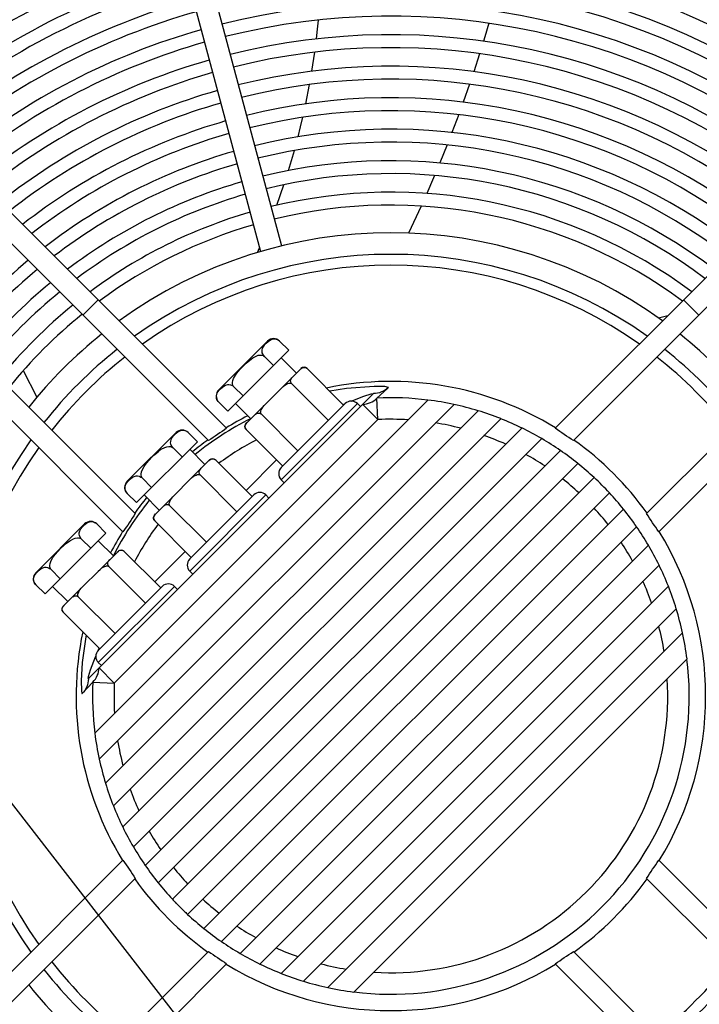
# Model space of a CAD drawing. Header units: centimetres. Extents: x -92429 to 178773, y 2337 to 428125.
# Tile 86 of 138: x 162360 to 162374, y 9409 to 9430. Entities that reach past the tile are written whole.
import ezdxf

# ---------------------------------------------------------------- set-up
doc = ezdxf.new("R2010")
doc.units = ezdxf.units.CM
doc.header["$LTSCALE"] = 50
doc.layers.add('WL_opisy', color=7, linetype='Continuous')
doc.layers.add('WL_urządzenia', color=1, linetype='Continuous')

msp = doc.modelspace()

# ---------------------------------------------------------------- linework, layer by layer
at = {"layer": 'WL_opisy'}
msp.add_line((162266.595, 9533.569, 2170), (162405.308, 9354.61, 2170), dxfattribs=at)
at = {"layer": 'WL_urządzenia', "color": 1, "linetype": 'Continuous'}
for p, q in [((162364.216, 9421.665, 2170), (162340.187, 9445.694, 2170)), ((162395.314, 9445.694, 2170), (162371.285, 9421.665, 2170)), ((162339.859, 9445.366, 2170), (162363.825, 9421.4, 2170)), ((162371.676, 9421.4, 2170), (162395.641, 9445.366, 2170)), ((162362.252, 9419.827, 2170), (162338.286, 9443.793, 2170)), ((162397.215, 9443.793, 2170), (162373.249, 9419.827, 2170)), ((162337.959, 9443.465, 2170), (162361.987, 9419.437, 2170)), ((162373.514, 9419.437, 2170), (162397.542, 9443.465, 2170)), ((162363.016, 9432.674, 2170), (162364.948, 9425.467, 2170)), ((162363.464, 9432.794, 2170), (162365.395, 9425.587, 2170)), ((162366.173, 9430.254, 2170), (162366.192, 9430.447, 2170)), ((162369.86, 9430.378, 2170), (162369.772, 9430.084, 2170)), ((162366.149, 9430.041, 2170), (162366.173, 9430.254, 2170)), ((162369.772, 9430.084, 2170), (162369.743, 9429.991, 2170)), ((162366.052, 9429.347, 2170), (162366.113, 9429.757, 2170)), ((162369.659, 9429.722, 2170), (162369.533, 9429.336, 2170)), ((162365.921, 9428.645, 2170), (162366.002, 9429.06, 2170)), ((162369.442, 9429.067, 2170), (162369.306, 9428.682, 2170)), ((162369.208, 9428.413, 2170), (162369.063, 9428.028, 2170)), ((162365.808, 9428.148, 2170), (162365.857, 9428.355, 2170)), ((162365.754, 9427.934, 2170), (162365.808, 9428.148, 2170)), ((162368.958, 9427.759, 2170), (162368.802, 9427.373, 2170)), ((162365.547, 9427.208, 2170), (162365.674, 9427.638, 2170)), ((162365.295, 9426.461, 2170), (162365.45, 9426.905, 2170)), ((162368.666, 9427.049, 2170), (162368.522, 9426.716, 2170)), ((162368.689, 9427.103, 2170), (162368.666, 9427.049, 2170)), ((162368.402, 9426.445, 2170), (162368.131, 9425.862, 2170)), ((162364.883, 9425.447, 2170), (162364.926, 9425.546, 2170)), ((162361.454, 9424.427, 2170), (162361.126, 9424.099, 2170)), ((162374.375, 9424.099, 2170), (162374.047, 9424.427, 2170)), ((162373.507, 9424.038, 2170), (162373.71, 9424.09, 2170)), ((162365.096, 9423.538, 2170), (162364.047, 9422.489, 2170)), ((162365.07, 9423.498, 2170), (162365.102, 9423.527, 2170)), ((162365.102, 9423.527, 2170), (162365.138, 9423.554, 2170)), ((162365.138, 9423.554, 2170), (162365.178, 9423.576, 2170)), ((162365.178, 9423.576, 2170), (162365.224, 9423.588, 2170)), ((162365.224, 9423.588, 2170), (162365.251, 9423.589, 2170)), ((162365.251, 9423.589, 2170), (162365.282, 9423.583, 2170)), ((162365.282, 9423.583, 2170), (162365.303, 9423.576, 2170)), ((162365.303, 9423.576, 2170), (162365.325, 9423.564, 2170)), ((162365.325, 9423.564, 2170), (162365.342, 9423.552, 2170)), ((162365.342, 9423.552, 2170), (162365.358, 9423.538, 2170)), ((162365.555, 9423.341, 2170), (162365.358, 9423.538, 2170)), ((162365.555, 9423.341, 2170), (162364.244, 9422.03, 2170)), ((162364.98, 9423.344, 2170), (162364.992, 9423.39, 2170)), ((162364.98, 9423.317, 2170), (162364.98, 9423.344, 2170)), ((162364.985, 9423.286, 2170), (162364.98, 9423.317, 2170)), ((162364.992, 9423.39, 2170), (162365.014, 9423.431, 2170)), ((162365.014, 9423.431, 2170), (162365.041, 9423.466, 2170)), ((162365.041, 9423.466, 2170), (162365.07, 9423.498, 2170)), ((162364.641, 9423.066, 2170), (162364.708, 9423.125, 2170)), ((162364.708, 9423.125, 2170), (162364.779, 9423.177, 2170)), ((162364.779, 9423.177, 2170), (162364.854, 9423.218, 2170)), ((162364.854, 9423.218, 2170), (162364.896, 9423.233, 2170)), ((162364.896, 9423.233, 2170), (162364.939, 9423.24, 2170)), ((162364.939, 9423.24, 2170), (162364.967, 9423.239, 2170)), ((162364.967, 9423.239, 2170), (162364.994, 9423.233, 2170)), ((162364.993, 9423.265, 2170), (162364.985, 9423.286, 2170)), ((162365.004, 9423.243, 2170), (162364.993, 9423.265, 2170)), ((162364.994, 9423.233, 2170), (162365.013, 9423.224, 2170)), ((162365.016, 9423.226, 2170), (162365.004, 9423.243, 2170)), ((162365.013, 9423.224, 2170), (162365.03, 9423.21, 2170)), ((162365.03, 9423.21, 2170), (162365.016, 9423.226, 2170)), ((162365.227, 9423.014, 2170), (162365.03, 9423.21, 2170)), ((162365.391, 9423.178, 2170), (162365.718, 9422.85, 2170)), ((162359.843, 9422.906, 2170), (162360.136, 9422.334, 2170)), ((162364.408, 9422.806, 2170), (162364.46, 9422.877, 2170)), ((162364.46, 9422.877, 2170), (162364.519, 9422.944, 2170)), ((162364.519, 9422.944, 2170), (162364.579, 9423.006, 2170)), ((162364.579, 9423.006, 2170), (162364.641, 9423.066, 2170)), ((162365.817, 9422.948, 2170), (162364.637, 9421.768, 2170)), ((162365.799, 9422.93, 2170), (162365.821, 9422.95, 2170)), ((162365.821, 9422.95, 2170), (162365.841, 9422.963, 2170)), ((162365.841, 9422.963, 2170), (162365.864, 9422.972, 2170)), ((162365.864, 9422.972, 2170), (162365.878, 9422.974, 2170)), ((162365.878, 9422.974, 2170), (162365.893, 9422.974, 2170)), ((162365.893, 9422.974, 2170), (162365.904, 9422.972, 2170)), ((162365.904, 9422.972, 2170), (162365.916, 9422.969, 2170)), ((162365.916, 9422.969, 2170), (162365.925, 9422.965, 2170)), ((162365.925, 9422.965, 2170), (162365.934, 9422.96, 2170)), ((162365.934, 9422.96, 2170), (162365.941, 9422.954, 2170)), ((162365.941, 9422.954, 2170), (162365.948, 9422.948, 2170)), ((162366.734, 9422.162, 2170), (162365.948, 9422.948, 2170)), ((162364.345, 9422.646, 2170), (162364.352, 9422.689, 2170)), ((162364.352, 9422.689, 2170), (162364.367, 9422.731, 2170)), ((162364.367, 9422.731, 2170), (162364.408, 9422.806, 2170)), ((162365.594, 9422.69, 2170), (162365.597, 9422.704, 2170)), ((162365.594, 9422.675, 2170), (162365.594, 9422.69, 2170)), ((162365.596, 9422.664, 2170), (162365.594, 9422.675, 2170)), ((162365.599, 9422.652, 2170), (162365.596, 9422.664, 2170)), ((162365.597, 9422.704, 2170), (162365.605, 9422.727, 2170)), ((162365.605, 9422.727, 2170), (162365.618, 9422.747, 2170)), ((162365.618, 9422.747, 2170), (162365.638, 9422.77, 2170)), ((162364.009, 9422.407, 2170), (162364.031, 9422.447, 2170)), ((162364.031, 9422.447, 2170), (162364.058, 9422.483, 2170)), ((162364.058, 9422.483, 2170), (162364.087, 9422.515, 2170)), ((162364.087, 9422.515, 2170), (162364.119, 9422.544, 2170)), ((162364.119, 9422.544, 2170), (162364.154, 9422.571, 2170)), ((162364.154, 9422.571, 2170), (162364.195, 9422.593, 2170)), ((162364.195, 9422.593, 2170), (162364.24, 9422.605, 2170)), ((162364.24, 9422.605, 2170), (162364.268, 9422.605, 2170)), ((162364.268, 9422.605, 2170), (162364.299, 9422.6, 2170)), ((162364.299, 9422.6, 2170), (162364.32, 9422.592, 2170)), ((162364.32, 9422.592, 2170), (162364.342, 9422.581, 2170)), ((162364.342, 9422.581, 2170), (162364.359, 9422.569, 2170)), ((162364.346, 9422.618, 2170), (162364.345, 9422.646, 2170)), ((162364.352, 9422.591, 2170), (162364.346, 9422.618, 2170)), ((162364.361, 9422.572, 2170), (162364.352, 9422.591, 2170)), ((162364.359, 9422.569, 2170), (162364.375, 9422.555, 2170)), ((162364.375, 9422.555, 2170), (162364.361, 9422.572, 2170)), ((162364.571, 9422.358, 2170), (162364.375, 9422.555, 2170)), ((162365.387, 9422.519, 2170), (162365.432, 9422.56, 2170)), ((162365.432, 9422.56, 2170), (162365.468, 9422.589, 2170)), ((162365.468, 9422.589, 2170), (162365.506, 9422.614, 2170)), ((162365.506, 9422.614, 2170), (162365.528, 9422.624, 2170)), ((162365.528, 9422.624, 2170), (162365.552, 9422.632, 2170)), ((162365.552, 9422.632, 2170), (162365.567, 9422.635, 2170)), ((162365.567, 9422.635, 2170), (162365.583, 9422.636, 2170)), ((162365.583, 9422.636, 2170), (162365.594, 9422.634, 2170)), ((162365.594, 9422.634, 2170), (162365.605, 9422.631, 2170)), ((162365.603, 9422.643, 2170), (162365.599, 9422.652, 2170)), ((162365.609, 9422.634, 2170), (162365.603, 9422.643, 2170)), ((162365.605, 9422.631, 2170), (162365.613, 9422.626, 2170)), ((162365.614, 9422.627, 2170), (162365.609, 9422.634, 2170)), ((162365.613, 9422.626, 2170), (162365.62, 9422.62, 2170)), ((162365.62, 9422.62, 2170), (162365.614, 9422.627, 2170)), ((162366.407, 9421.834, 2170), (162365.62, 9422.62, 2170)), ((162366.798, 9422.518, 2170), (162366.437, 9422.459, 2170)), ((162367.392, 9422.564, 2170), (162366.798, 9422.518, 2170)), ((162367.623, 9422.559, 2170), (162367.392, 9422.564, 2170)), ((162367.45, 9422.312, 2170), (162367.675, 9422.522, 2170)), ((162367.699, 9422.544, 2170), (162367.623, 9422.559, 2170)), ((162367.675, 9422.522, 2170), (162367.699, 9422.544, 2170)), ((162367.375, 9422.409, 2170), (162361.243, 9416.277, 2170)), ((162361.381, 9415.104, 2170), (162368.548, 9422.271, 2170)), ((162363.996, 9422.334, 2170), (162363.997, 9422.361, 2170)), ((162364.002, 9422.303, 2170), (162363.996, 9422.334, 2170)), ((162363.997, 9422.361, 2170), (162364.009, 9422.407, 2170)), ((162364.009, 9422.282, 2170), (162364.002, 9422.303, 2170)), ((162364.021, 9422.26, 2170), (162364.009, 9422.282, 2170)), ((162364.033, 9422.243, 2170), (162364.021, 9422.26, 2170)), ((162364.047, 9422.227, 2170), (162364.033, 9422.243, 2170)), ((162366.894, 9422.249, 2170), (162367.166, 9422.352, 2170)), ((162367.166, 9422.352, 2170), (162367.326, 9422.402, 2170)), ((162367.326, 9422.402, 2170), (162367.375, 9422.409, 2170)), ((162367.472, 9421.85, 2170), (162367.45, 9422.312, 2170)), ((162369.108, 9422.175, 2170), (162361.477, 9414.544, 2170)), ((162361.612, 9414.024, 2170), (162369.628, 9422.04, 2170)), ((162364.244, 9422.03, 2170), (162364.047, 9422.227, 2170)), ((162364.407, 9422.194, 2170), (162364.735, 9421.867, 2170)), ((162364.95, 9422.018, 2170), (162364.953, 9422.033, 2170)), ((162364.953, 9422.033, 2170), (162364.961, 9422.057, 2170)), ((162364.961, 9422.057, 2170), (162364.971, 9422.079, 2170)), ((162364.971, 9422.079, 2170), (162364.996, 9422.117, 2170)), ((162364.996, 9422.117, 2170), (162365.025, 9422.153, 2170)), ((162365.025, 9422.153, 2170), (162365.066, 9422.198, 2170)), ((162366.767, 9422.194, 2170), (162365.391, 9420.818, 2170)), ((162367.029, 9422.194, 2170), (162365.391, 9420.556, 2170)), ((162366.721, 9422.174, 2170), (162366.741, 9422.183, 2170)), ((162366.741, 9422.183, 2170), (162366.768, 9422.195, 2170)), ((162367.029, 9422.194, 2170), (162367.095, 9422.129, 2170)), ((162367.472, 9421.85, 2170), (162367.144, 9422.178, 2170)), ((162370.113, 9421.87, 2170), (162361.782, 9413.539, 2170)), ((162361.802, 9416.181, 2170), (162367.472, 9421.85, 2170)), ((162364.815, 9421.947, 2170), (162364.838, 9421.967, 2170)), ((162364.838, 9421.967, 2170), (162364.858, 9421.98, 2170)), ((162364.858, 9421.98, 2170), (162364.881, 9421.988, 2170)), ((162364.881, 9421.988, 2170), (162364.895, 9421.991, 2170)), ((162364.895, 9421.991, 2170), (162364.91, 9421.991, 2170)), ((162364.91, 9421.991, 2170), (162364.921, 9421.989, 2170)), ((162364.921, 9421.989, 2170), (162364.933, 9421.986, 2170)), ((162364.933, 9421.986, 2170), (162364.942, 9421.982, 2170)), ((162364.942, 9421.982, 2170), (162364.951, 9421.976, 2170)), ((162364.949, 9422.002, 2170), (162364.95, 9422.018, 2170)), ((162364.951, 9421.991, 2170), (162364.949, 9422.002, 2170)), ((162364.954, 9421.98, 2170), (162364.951, 9421.991, 2170)), ((162364.951, 9421.976, 2170), (162364.958, 9421.971, 2170)), ((162364.959, 9421.972, 2170), (162364.954, 9421.98, 2170)), ((162364.958, 9421.971, 2170), (162364.965, 9421.965, 2170)), ((162364.965, 9421.965, 2170), (162364.959, 9421.972, 2170)), ((162365.751, 9421.178, 2170), (162364.965, 9421.965, 2170)), ((162361.983, 9413.084, 2170), (162370.568, 9421.669, 2170)), ((162363.171, 9421.588, 2170), (162363.212, 9421.61, 2170)), ((162363.212, 9421.61, 2170), (162363.257, 9421.622, 2170)), ((162363.257, 9421.622, 2170), (162363.285, 9421.622, 2170)), ((162363.285, 9421.622, 2170), (162363.316, 9421.617, 2170)), ((162363.316, 9421.617, 2170), (162363.337, 9421.609, 2170)), ((162363.337, 9421.609, 2170), (162363.359, 9421.598, 2170)), ((162364.611, 9421.707, 2170), (162364.613, 9421.721, 2170)), ((162364.611, 9421.692, 2170), (162364.611, 9421.707, 2170)), ((162364.613, 9421.681, 2170), (162364.611, 9421.692, 2170)), ((162364.613, 9421.721, 2170), (162364.622, 9421.744, 2170)), ((162364.616, 9421.669, 2170), (162364.613, 9421.681, 2170)), ((162364.62, 9421.66, 2170), (162364.616, 9421.669, 2170)), ((162364.625, 9421.651, 2170), (162364.62, 9421.66, 2170)), ((162364.622, 9421.744, 2170), (162364.635, 9421.764, 2170)), ((162364.631, 9421.644, 2170), (162364.625, 9421.651, 2170)), ((162364.637, 9421.637, 2170), (162364.631, 9421.644, 2170)), ((162364.635, 9421.764, 2170), (162364.655, 9421.786, 2170)), ((162365.423, 9420.851, 2170), (162364.637, 9421.637, 2170)), ((162363.129, 9421.572, 2170), (162362.08, 9420.523, 2170)), ((162370.995, 9421.44, 2170), (162362.212, 9412.657, 2170)), ((162363.014, 9421.378, 2170), (162363.026, 9421.424, 2170)), ((162363.026, 9421.424, 2170), (162363.047, 9421.464, 2170)), ((162363.047, 9421.464, 2170), (162363.075, 9421.5, 2170)), ((162363.075, 9421.5, 2170), (162363.104, 9421.531, 2170)), ((162363.104, 9421.531, 2170), (162363.135, 9421.561, 2170)), ((162363.135, 9421.561, 2170), (162363.171, 9421.588, 2170)), ((162363.359, 9421.598, 2170), (162363.376, 9421.586, 2170)), ((162363.376, 9421.586, 2170), (162363.391, 9421.572, 2170)), ((162363.588, 9421.375, 2170), (162363.391, 9421.572, 2170)), ((162363.588, 9421.375, 2170), (162362.277, 9420.064, 2170)), ((162362.467, 9412.257, 2170), (162371.395, 9421.185, 2170)), ((162362.742, 9421.158, 2170), (162362.813, 9421.211, 2170)), ((162362.813, 9421.211, 2170), (162362.887, 9421.252, 2170)), ((162362.887, 9421.252, 2170), (162362.929, 9421.266, 2170)), ((162362.929, 9421.266, 2170), (162362.973, 9421.274, 2170)), ((162362.973, 9421.274, 2170), (162363.001, 9421.273, 2170)), ((162363.001, 9421.273, 2170), (162363.028, 9421.267, 2170)), ((162363.013, 9421.35, 2170), (162363.014, 9421.378, 2170)), ((162363.019, 9421.319, 2170), (162363.013, 9421.35, 2170)), ((162363.026, 9421.298, 2170), (162363.019, 9421.319, 2170)), ((162363.038, 9421.277, 2170), (162363.026, 9421.298, 2170)), ((162363.028, 9421.267, 2170), (162363.047, 9421.257, 2170)), ((162363.05, 9421.26, 2170), (162363.038, 9421.277, 2170)), ((162363.047, 9421.257, 2170), (162363.064, 9421.244, 2170)), ((162363.064, 9421.244, 2170), (162363.05, 9421.26, 2170)), ((162363.26, 9421.047, 2170), (162363.064, 9421.244, 2170)), ((162363.424, 9421.211, 2170), (162363.752, 9420.883, 2170)), ((162362.494, 9420.911, 2170), (162362.553, 9420.978, 2170)), ((162362.553, 9420.978, 2170), (162362.612, 9421.04, 2170)), ((162362.612, 9421.04, 2170), (162362.674, 9421.099, 2170)), ((162362.67, 9419.802, 2170), (162363.85, 9420.982, 2170)), ((162362.674, 9421.099, 2170), (162362.742, 9421.158, 2170)), ((162363.832, 9420.964, 2170), (162363.855, 9420.984, 2170)), ((162363.85, 9420.982, 2170), (162363.85, 9420.982, 2170)), ((162363.855, 9420.984, 2170), (162363.875, 9420.997, 2170)), ((162363.875, 9420.997, 2170), (162363.898, 9421.005, 2170)), ((162363.898, 9421.005, 2170), (162363.912, 9421.008, 2170)), ((162363.912, 9421.008, 2170), (162363.927, 9421.008, 2170)), ((162363.927, 9421.008, 2170), (162363.938, 9421.006, 2170)), ((162363.938, 9421.006, 2170), (162363.949, 9421.002, 2170)), ((162363.949, 9421.002, 2170), (162363.958, 9420.998, 2170)), ((162363.958, 9420.998, 2170), (162363.967, 9420.993, 2170)), ((162363.967, 9420.993, 2170), (162363.975, 9420.988, 2170)), ((162363.975, 9420.988, 2170), (162363.981, 9420.982, 2170)), ((162364.768, 9420.195, 2170), (162363.981, 9420.982, 2170)), ((162365.292, 9420.982, 2170), (162364.637, 9420.326, 2170)), ((162362.386, 9420.723, 2170), (162362.4, 9420.765, 2170)), ((162362.4, 9420.765, 2170), (162362.441, 9420.839, 2170)), ((162362.441, 9420.839, 2170), (162362.494, 9420.911, 2170)), ((162371.771, 9420.905, 2170), (162362.747, 9411.881, 2170)), ((162363.63, 9420.738, 2170), (162363.639, 9420.76, 2170)), ((162363.639, 9420.76, 2170), (162363.652, 9420.78, 2170)), ((162363.652, 9420.78, 2170), (162363.672, 9420.803, 2170)), ((162362.091, 9420.517, 2170), (162362.121, 9420.548, 2170)), ((162362.121, 9420.548, 2170), (162362.152, 9420.577, 2170)), ((162362.152, 9420.577, 2170), (162362.188, 9420.605, 2170)), ((162362.188, 9420.605, 2170), (162362.228, 9420.626, 2170)), ((162362.228, 9420.626, 2170), (162362.274, 9420.638, 2170)), ((162362.274, 9420.638, 2170), (162362.302, 9420.639, 2170)), ((162362.302, 9420.639, 2170), (162362.333, 9420.633, 2170)), ((162362.333, 9420.633, 2170), (162362.354, 9420.626, 2170)), ((162362.354, 9420.626, 2170), (162362.375, 9420.614, 2170)), ((162362.375, 9420.614, 2170), (162362.392, 9420.603, 2170)), ((162362.378, 9420.679, 2170), (162362.386, 9420.723, 2170)), ((162362.379, 9420.651, 2170), (162362.378, 9420.679, 2170)), ((162362.386, 9420.624, 2170), (162362.379, 9420.651, 2170)), ((162362.395, 9420.605, 2170), (162362.386, 9420.624, 2170)), ((162362.392, 9420.603, 2170), (162362.408, 9420.588, 2170)), ((162362.408, 9420.588, 2170), (162362.395, 9420.605, 2170)), ((162362.605, 9420.392, 2170), (162362.408, 9420.588, 2170)), ((162363.051, 9411.53, 2170), (162372.122, 9420.601, 2170)), ((162363.421, 9420.552, 2170), (162363.465, 9420.594, 2170)), ((162363.465, 9420.594, 2170), (162363.501, 9420.623, 2170)), ((162363.501, 9420.623, 2170), (162363.54, 9420.647, 2170)), ((162363.54, 9420.647, 2170), (162363.562, 9420.658, 2170)), ((162363.562, 9420.658, 2170), (162363.585, 9420.666, 2170)), ((162363.585, 9420.666, 2170), (162363.6, 9420.668, 2170)), ((162363.6, 9420.668, 2170), (162363.616, 9420.669, 2170)), ((162363.616, 9420.669, 2170), (162363.627, 9420.668, 2170)), ((162363.627, 9420.668, 2170), (162363.638, 9420.664, 2170)), ((162363.628, 9420.724, 2170), (162363.63, 9420.738, 2170)), ((162363.628, 9420.708, 2170), (162363.628, 9420.724, 2170)), ((162363.629, 9420.697, 2170), (162363.628, 9420.708, 2170)), ((162363.633, 9420.686, 2170), (162363.629, 9420.697, 2170)), ((162363.637, 9420.677, 2170), (162363.633, 9420.686, 2170)), ((162363.642, 9420.668, 2170), (162363.637, 9420.677, 2170)), ((162363.638, 9420.664, 2170), (162363.646, 9420.66, 2170)), ((162363.647, 9420.661, 2170), (162363.642, 9420.668, 2170)), ((162363.646, 9420.66, 2170), (162363.654, 9420.654, 2170)), ((162363.654, 9420.654, 2170), (162363.647, 9420.661, 2170)), ((162364.44, 9419.867, 2170), (162363.654, 9420.654, 2170)), ((162365.391, 9420.556, 2170), (162365.456, 9420.49, 2170)), ((162362.03, 9420.395, 2170), (162362.042, 9420.44, 2170)), ((162362.03, 9420.367, 2170), (162362.03, 9420.395, 2170)), ((162362.035, 9420.336, 2170), (162362.03, 9420.367, 2170)), ((162362.043, 9420.315, 2170), (162362.035, 9420.336, 2170)), ((162362.042, 9420.44, 2170), (162362.064, 9420.481, 2170)), ((162362.064, 9420.481, 2170), (162362.091, 9420.517, 2170)), ((162362.054, 9420.293, 2170), (162362.043, 9420.315, 2170)), ((162362.066, 9420.277, 2170), (162362.054, 9420.293, 2170)), ((162362.08, 9420.261, 2170), (162362.066, 9420.277, 2170)), ((162362.277, 9420.064, 2170), (162362.08, 9420.261, 2170)), ((162362.441, 9420.228, 2170), (162362.769, 9419.9, 2170)), ((162363.005, 9420.112, 2170), (162363.029, 9420.151, 2170)), ((162363.029, 9420.151, 2170), (162363.058, 9420.187, 2170)), ((162363.058, 9420.187, 2170), (162363.1, 9420.231, 2170)), ((162372.45, 9420.274, 2170), (162363.378, 9411.202, 2170)), ((162364.801, 9420.228, 2170), (162363.424, 9418.851, 2170)), ((162365.063, 9420.228, 2170), (162363.424, 9418.589, 2170)), ((162365.063, 9420.228, 2170), (162365.128, 9420.162, 2170)), ((162362.849, 9419.98, 2170), (162362.872, 9420, 2170)), ((162362.872, 9420, 2170), (162362.892, 9420.013, 2170)), ((162362.892, 9420.013, 2170), (162362.914, 9420.022, 2170)), ((162362.914, 9420.022, 2170), (162362.928, 9420.024, 2170)), ((162362.928, 9420.024, 2170), (162362.944, 9420.024, 2170)), ((162362.944, 9420.024, 2170), (162362.955, 9420.023, 2170)), ((162362.955, 9420.023, 2170), (162362.966, 9420.019, 2170)), ((162362.966, 9420.019, 2170), (162362.975, 9420.015, 2170)), ((162362.975, 9420.015, 2170), (162362.984, 9420.01, 2170)), ((162362.983, 9420.036, 2170), (162362.984, 9420.052, 2170)), ((162362.984, 9420.025, 2170), (162362.983, 9420.036, 2170)), ((162362.984, 9420.052, 2170), (162362.986, 9420.067, 2170)), ((162362.988, 9420.014, 2170), (162362.984, 9420.025, 2170)), ((162362.984, 9420.01, 2170), (162362.991, 9420.005, 2170)), ((162362.986, 9420.067, 2170), (162362.994, 9420.09, 2170)), ((162362.992, 9420.006, 2170), (162362.988, 9420.014, 2170)), ((162362.991, 9420.005, 2170), (162362.998, 9419.998, 2170)), ((162362.998, 9419.998, 2170), (162362.992, 9420.006, 2170)), ((162362.994, 9420.09, 2170), (162363.005, 9420.112, 2170)), ((162363.785, 9419.212, 2170), (162362.998, 9419.998, 2170)), ((162363.73, 9410.898, 2170), (162372.754, 9419.922, 2170)), ((162362.644, 9419.74, 2170), (162362.647, 9419.754, 2170)), ((162362.644, 9419.725, 2170), (162362.644, 9419.74, 2170)), ((162362.646, 9419.714, 2170), (162362.644, 9419.725, 2170)), ((162362.65, 9419.703, 2170), (162362.646, 9419.714, 2170)), ((162362.647, 9419.754, 2170), (162362.656, 9419.777, 2170)), ((162362.654, 9419.694, 2170), (162362.65, 9419.703, 2170)), ((162362.659, 9419.685, 2170), (162362.654, 9419.694, 2170)), ((162362.656, 9419.777, 2170), (162362.668, 9419.797, 2170)), ((162362.668, 9419.797, 2170), (162362.688, 9419.82, 2170)), ((162361.163, 9419.605, 2170), (162360.114, 9418.556, 2170)), ((162361.059, 9419.457, 2170), (162361.081, 9419.498, 2170)), ((162361.081, 9419.498, 2170), (162361.108, 9419.533, 2170)), ((162361.108, 9419.533, 2170), (162361.137, 9419.565, 2170)), ((162361.137, 9419.565, 2170), (162361.169, 9419.594, 2170)), ((162361.169, 9419.594, 2170), (162361.205, 9419.621, 2170)), ((162361.205, 9419.621, 2170), (162361.245, 9419.643, 2170)), ((162361.245, 9419.643, 2170), (162361.291, 9419.655, 2170)), ((162361.291, 9419.655, 2170), (162361.319, 9419.656, 2170)), ((162361.319, 9419.656, 2170), (162361.349, 9419.65, 2170)), ((162361.349, 9419.65, 2170), (162361.37, 9419.643, 2170)), ((162361.37, 9419.643, 2170), (162361.392, 9419.631, 2170)), ((162361.392, 9419.631, 2170), (162361.409, 9419.619, 2170)), ((162361.409, 9419.619, 2170), (162361.425, 9419.605, 2170)), ((162361.622, 9419.408, 2170), (162361.425, 9419.605, 2170)), ((162362.664, 9419.678, 2170), (162362.659, 9419.685, 2170)), ((162362.67, 9419.671, 2170), (162362.664, 9419.678, 2170)), ((162363.457, 9418.884, 2170), (162362.67, 9419.671, 2170)), ((162373.034, 9419.546, 2170), (162364.106, 9410.618, 2170)), ((162361.622, 9419.408, 2170), (162360.311, 9418.098, 2170)), ((162360.846, 9419.244, 2170), (162360.921, 9419.285, 2170)), ((162360.921, 9419.285, 2170), (162360.963, 9419.3, 2170)), ((162360.963, 9419.3, 2170), (162361.007, 9419.307, 2170)), ((162361.007, 9419.307, 2170), (162361.034, 9419.306, 2170)), ((162361.034, 9419.306, 2170), (162361.061, 9419.3, 2170)), ((162361.047, 9419.412, 2170), (162361.059, 9419.457, 2170)), ((162361.047, 9419.384, 2170), (162361.047, 9419.412, 2170)), ((162361.052, 9419.353, 2170), (162361.047, 9419.384, 2170)), ((162361.06, 9419.332, 2170), (162361.052, 9419.353, 2170)), ((162361.071, 9419.31, 2170), (162361.06, 9419.332, 2170)), ((162361.061, 9419.3, 2170), (162361.08, 9419.291, 2170)), ((162361.083, 9419.293, 2170), (162361.071, 9419.31, 2170)), ((162361.08, 9419.291, 2170), (162361.097, 9419.277, 2170)), ((162361.097, 9419.277, 2170), (162361.083, 9419.293, 2170)), ((162361.294, 9419.081, 2170), (162361.097, 9419.277, 2170)), ((162360.586, 9419.012, 2170), (162360.646, 9419.073, 2170)), ((162360.646, 9419.073, 2170), (162360.708, 9419.133, 2170)), ((162360.708, 9419.133, 2170), (162360.775, 9419.192, 2170)), ((162360.775, 9419.192, 2170), (162360.846, 9419.244, 2170)), ((162361.458, 9419.245, 2170), (162361.786, 9418.917, 2170)), ((162364.506, 9410.363, 2170), (162373.289, 9419.146, 2170)), ((162360.434, 9418.798, 2170), (162360.475, 9418.873, 2170)), ((162360.475, 9418.873, 2170), (162360.527, 9418.944, 2170)), ((162360.527, 9418.944, 2170), (162360.586, 9419.012, 2170)), ((162360.704, 9417.835, 2170), (162361.884, 9419.015, 2170)), ((162361.866, 9418.997, 2170), (162361.889, 9419.017, 2170)), ((162361.884, 9419.015, 2170), (162361.884, 9419.015, 2170)), ((162361.889, 9419.017, 2170), (162361.909, 9419.03, 2170)), ((162361.909, 9419.03, 2170), (162361.931, 9419.039, 2170)), ((162361.931, 9419.039, 2170), (162361.945, 9419.041, 2170)), ((162361.945, 9419.041, 2170), (162361.961, 9419.041, 2170)), ((162361.961, 9419.041, 2170), (162361.971, 9419.039, 2170)), ((162361.971, 9419.039, 2170), (162361.983, 9419.036, 2170)), ((162361.983, 9419.036, 2170), (162361.992, 9419.032, 2170)), ((162361.992, 9419.032, 2170), (162362.001, 9419.027, 2170)), ((162362.001, 9419.027, 2170), (162362.008, 9419.021, 2170)), ((162362.008, 9419.021, 2170), (162362.015, 9419.015, 2170)), ((162362.802, 9418.229, 2170), (162362.015, 9419.015, 2170)), ((162363.326, 9419.015, 2170), (162362.67, 9418.36, 2170)), ((162360.186, 9418.611, 2170), (162360.222, 9418.638, 2170)), ((162360.222, 9418.638, 2170), (162360.262, 9418.66, 2170)), ((162360.262, 9418.66, 2170), (162360.308, 9418.672, 2170)), ((162360.308, 9418.672, 2170), (162360.335, 9418.672, 2170)), ((162360.335, 9418.672, 2170), (162360.366, 9418.667, 2170)), ((162360.366, 9418.667, 2170), (162360.387, 9418.659, 2170)), ((162360.387, 9418.659, 2170), (162360.409, 9418.648, 2170)), ((162360.409, 9418.648, 2170), (162360.426, 9418.636, 2170)), ((162360.412, 9418.713, 2170), (162360.419, 9418.756, 2170)), ((162360.413, 9418.685, 2170), (162360.412, 9418.713, 2170)), ((162360.419, 9418.658, 2170), (162360.413, 9418.685, 2170)), ((162360.419, 9418.756, 2170), (162360.434, 9418.798, 2170)), ((162360.428, 9418.639, 2170), (162360.419, 9418.658, 2170)), ((162360.426, 9418.636, 2170), (162360.442, 9418.622, 2170)), ((162360.442, 9418.622, 2170), (162360.428, 9418.639, 2170)), ((162361.499, 9418.627, 2170), (162361.535, 9418.657, 2170)), ((162361.535, 9418.657, 2170), (162361.573, 9418.681, 2170)), ((162361.573, 9418.681, 2170), (162361.595, 9418.691, 2170)), ((162361.595, 9418.691, 2170), (162361.619, 9418.699, 2170)), ((162361.619, 9418.699, 2170), (162361.634, 9418.702, 2170)), ((162361.634, 9418.702, 2170), (162361.65, 9418.703, 2170)), ((162361.65, 9418.703, 2170), (162361.661, 9418.701, 2170)), ((162361.661, 9418.757, 2170), (162361.664, 9418.771, 2170)), ((162361.661, 9418.742, 2170), (162361.661, 9418.757, 2170)), ((162361.663, 9418.731, 2170), (162361.661, 9418.742, 2170)), ((162361.661, 9418.701, 2170), (162361.672, 9418.698, 2170)), ((162361.666, 9418.719, 2170), (162361.663, 9418.731, 2170)), ((162361.664, 9418.771, 2170), (162361.672, 9418.794, 2170)), ((162361.67, 9418.711, 2170), (162361.666, 9418.719, 2170)), ((162361.676, 9418.702, 2170), (162361.67, 9418.711, 2170)), ((162361.672, 9418.794, 2170), (162361.685, 9418.814, 2170)), ((162361.672, 9418.698, 2170), (162361.68, 9418.693, 2170)), ((162361.681, 9418.694, 2170), (162361.676, 9418.702, 2170)), ((162361.68, 9418.693, 2170), (162361.687, 9418.687, 2170)), ((162361.687, 9418.687, 2170), (162361.681, 9418.694, 2170)), ((162361.685, 9418.814, 2170), (162361.705, 9418.837, 2170)), ((162362.474, 9417.901, 2170), (162361.687, 9418.687, 2170)), ((162373.518, 9418.719, 2170), (162364.933, 9410.134, 2170)), ((162360.063, 9418.401, 2170), (162360.064, 9418.428, 2170)), ((162360.064, 9418.428, 2170), (162360.076, 9418.474, 2170)), ((162360.076, 9418.474, 2170), (162360.098, 9418.514, 2170)), ((162360.098, 9418.514, 2170), (162360.125, 9418.55, 2170)), ((162360.125, 9418.55, 2170), (162360.154, 9418.582, 2170)), ((162360.154, 9418.582, 2170), (162360.186, 9418.611, 2170)), ((162360.638, 9418.425, 2170), (162360.442, 9418.622, 2170)), ((162361.454, 9418.586, 2170), (162361.499, 9418.627, 2170)), ((162363.424, 9418.589, 2170), (162363.49, 9418.524, 2170)), ((162360.069, 9418.37, 2170), (162360.063, 9418.401, 2170)), ((162360.077, 9418.349, 2170), (162360.069, 9418.37, 2170)), ((162360.088, 9418.327, 2170), (162360.077, 9418.349, 2170)), ((162360.1, 9418.31, 2170), (162360.088, 9418.327, 2170)), ((162360.114, 9418.294, 2170), (162360.1, 9418.31, 2170)), ((162360.311, 9418.098, 2170), (162360.114, 9418.294, 2170)), ((162360.475, 9418.261, 2170), (162360.802, 9417.934, 2170)), ((162361.063, 9418.184, 2170), (162361.092, 9418.221, 2170)), ((162361.092, 9418.221, 2170), (162361.133, 9418.265, 2170)), ((162363.096, 9418.261, 2170), (162361.458, 9416.623, 2170)), ((162362.834, 9418.261, 2170), (162361.458, 9416.885, 2170)), ((162363.096, 9418.261, 2170), (162363.162, 9418.196, 2170)), ((162365.388, 9409.934, 2170), (162373.719, 9418.264, 2170)), ((162360.883, 9418.014, 2170), (162360.905, 9418.034, 2170)), ((162360.905, 9418.034, 2170), (162360.925, 9418.047, 2170)), ((162360.925, 9418.047, 2170), (162360.948, 9418.056, 2170)), ((162360.948, 9418.056, 2170), (162360.962, 9418.058, 2170)), ((162360.962, 9418.058, 2170), (162360.977, 9418.058, 2170)), ((162360.977, 9418.058, 2170), (162360.988, 9418.056, 2170)), ((162360.988, 9418.056, 2170), (162361, 9418.053, 2170)), ((162361, 9418.053, 2170), (162361.009, 9418.049, 2170)), ((162361.009, 9418.049, 2170), (162361.018, 9418.044, 2170)), ((162361.017, 9418.085, 2170), (162361.02, 9418.101, 2170)), ((162361.017, 9418.069, 2170), (162361.017, 9418.085, 2170)), ((162361.018, 9418.058, 2170), (162361.017, 9418.069, 2170)), ((162361.021, 9418.047, 2170), (162361.018, 9418.058, 2170)), ((162361.018, 9418.044, 2170), (162361.025, 9418.038, 2170)), ((162361.02, 9418.101, 2170), (162361.028, 9418.124, 2170)), ((162361.026, 9418.039, 2170), (162361.021, 9418.047, 2170)), ((162361.025, 9418.038, 2170), (162361.032, 9418.032, 2170)), ((162361.032, 9418.032, 2170), (162361.026, 9418.039, 2170)), ((162361.028, 9418.124, 2170), (162361.038, 9418.146, 2170)), ((162361.818, 9417.245, 2170), (162361.032, 9418.032, 2170)), ((162361.038, 9418.146, 2170), (162361.063, 9418.184, 2170)), ((162360.678, 9417.774, 2170), (162360.68, 9417.788, 2170)), ((162360.68, 9417.788, 2170), (162360.689, 9417.811, 2170)), ((162360.689, 9417.811, 2170), (162360.702, 9417.831, 2170)), ((162360.702, 9417.831, 2170), (162360.722, 9417.853, 2170)), ((162360.678, 9417.759, 2170), (162360.678, 9417.774, 2170)), ((162360.68, 9417.748, 2170), (162360.678, 9417.759, 2170)), ((162360.683, 9417.736, 2170), (162360.68, 9417.748, 2170)), ((162360.687, 9417.727, 2170), (162360.683, 9417.736, 2170)), ((162360.692, 9417.718, 2170), (162360.687, 9417.727, 2170)), ((162360.698, 9417.711, 2170), (162360.692, 9417.718, 2170)), ((162360.704, 9417.704, 2170), (162360.698, 9417.711, 2170)), ((162361.491, 9416.918, 2170), (162360.704, 9417.704, 2170)), ((162373.889, 9417.779, 2170), (162365.873, 9409.764, 2170)), ((162361.186, 9417.177, 2170), (162361.109, 9416.625, 2170)), ((162361.194, 9417.215, 2170), (162361.186, 9417.177, 2170)), ((162366.393, 9409.628, 2170), (162374.024, 9417.259, 2170)), ((162361.293, 9416.466, 2170), (162361.398, 9416.746, 2170)), ((162361.398, 9416.746, 2170), (162361.404, 9416.759, 2170)), ((162361.457, 9416.884, 2170), (162361.478, 9416.93, 2170)), ((162361.109, 9416.625, 2170), (162361.088, 9416.231, 2170)), ((162361.458, 9416.623, 2170), (162361.523, 9416.557, 2170)), ((162374.12, 9416.699, 2170), (162366.953, 9409.533, 2170)), ((162361.24, 9416.28, 2170), (162361.248, 9416.322, 2170)), ((162361.248, 9416.322, 2170), (162361.293, 9416.466, 2170)), ((162361.474, 9416.508, 2170), (162361.802, 9416.181, 2170)), ((162361.088, 9416.231, 2170), (162361.093, 9416.022, 2170)), ((162361.108, 9415.953, 2170), (162361.34, 9416.202, 2170)), ((162361.243, 9416.277, 2170), (162361.24, 9416.28, 2170)), ((162361.34, 9416.202, 2170), (162361.802, 9416.181, 2170)), ((162361.093, 9416.022, 2170), (162361.102, 9415.959, 2170)), ((162361.102, 9415.959, 2170), (162361.108, 9415.953, 2170)), ((162361.987, 9412.367, 2170), (162337.959, 9388.338, 2170)), ((162397.542, 9388.338, 2170), (162373.514, 9412.367, 2170)), ((162338.286, 9388.011, 2170), (162362.252, 9411.977, 2170)), ((162373.249, 9411.977, 2170), (162397.215, 9388.011, 2170)), ((162363.296, 9411.28, 2170), (162363.129, 9411.447, 2170)), ((162363.825, 9410.403, 2170), (162339.859, 9386.437, 2170)), ((162395.641, 9386.437, 2170), (162371.676, 9410.403, 2170)), ((162340.187, 9386.11, 2170), (162364.216, 9410.138, 2170)), ((162371.285, 9410.138, 2170), (162395.314, 9386.11, 2170))]:
    msp.add_line(p, q, dxfattribs=at)
for points in [[(162367.699, 9422.544, -0.197558), (162367.375, 9422.409)], [(162367.144, 9422.178, 0.187455), (162367.45, 9422.312)], [(162364.216, 9421.665, -0.016414), (162363.825, 9421.4)], [(162371.676, 9421.4, -0.016414), (162371.285, 9421.665)], [(162362.252, 9419.827, -0.016414), (162361.987, 9419.437)], [(162373.514, 9419.437, -0.016414), (162373.249, 9419.827)], [(162361.34, 9416.202, 0.187455), (162361.474, 9416.508)], [(162361.243, 9416.277, -0.197558), (162361.108, 9415.953)], [(162361.987, 9412.367, -0.016414), (162362.252, 9411.977)], [(162373.249, 9411.977, -0.016414), (162373.514, 9412.367)], [(162363.825, 9410.403, -0.016414), (162364.216, 9410.138)], [(162371.285, 9410.138, -0.016414), (162371.676, 9410.403)]]:
    msp.add_lwpolyline(points, format="xyb", dxfattribs=at)
msp.add_circle((162367.75, 9415.902, 2170), 47.277, dxfattribs=at)
for centre, radius, start, end in [((162367.75, 9415.902, 2170), 47.277, 139.4416, 130.5584), ((162367.75, 9415.902, 2170), 42.566, 137.9961, 132.0039), ((162367.75, 9415.902, 2170), 42.222, 138.0205, 131.9795), ((162367.75, 9415.902, 2170), 42.012, 138.0356, 131.9644), ((162367.75, 9415.902, 2170), 18.804, 105.7062, 130.1926), ((162367.75, 9415.902, 2170), 18.804, 49.8074, 74.2938), ((162367.75, 9415.902, 2170), 17.891, 50.0533, 129.9467), ((162367.75, 9415.902, 2170), 18.063, 105.7351, 129.9949), ((162367.75, 9415.902, 2170), 17.428, 50.1881, 129.8119), ((162367.75, 9415.902, 2170), 18.063, 50.0051, 74.2649), ((162367.75, 9415.902, 2170), 16.94, 50.3379, 104.2161), ((162367.75, 9415.902, 2170), 16.662, 50.4272, 104.203), ((162367.75, 9415.902, 2170), 16.94, 105.7839, 129.6621), ((162367.75, 9415.902, 2170), 16.262, 50.561, 104.1835), ((162367.75, 9415.902, 2170), 16.662, 105.797, 129.5728), ((162367.75, 9415.902, 2170), 15.984, 50.658, 104.1693), ((162367.75, 9415.902, 2170), 16.262, 105.8165, 129.439), ((162367.75, 9415.902, 2170), 15.585, 50.8036, 104.148), ((162367.75, 9415.902, 2170), 15.984, 105.8307, 129.342), ((162367.75, 9415.902, 2170), 15.307, 50.9094, 104.1325), ((162367.75, 9415.902, 2170), 15.585, 105.852, 129.1964), ((162367.75, 9415.902, 2170), 14.907, 51.0683, 104.1092), ((162367.75, 9415.902, 2170), 15.307, 105.8675, 129.0906), ((162367.75, 9415.902, 2170), 14.629, 51.1842, 104.0923), ((162367.75, 9415.902, 2170), 14.907, 105.8908, 128.9317), ((162367.75, 9415.902, 2170), 14.23, 51.3585, 104.0668), ((162367.75, 9415.902, 2170), 14.629, 105.9077, 128.8158), ((162367.75, 9415.902, 2170), 13.951, 51.4858, 104.0482), ((162367.75, 9415.902, 2170), 14.23, 105.9332, 128.6415), ((162367.75, 9415.902, 2170), 13.552, 51.6778, 104.0201), ((162367.75, 9415.902, 2170), 13.951, 105.9518, 128.5142), ((162367.75, 9415.902, 2170), 13.274, 51.8184, 103.9996), ((162367.75, 9415.902, 2170), 13.552, 105.9799, 128.3222), ((162367.75, 9415.902, 2170), 13.274, 106.0004, 128.1816), ((162367.75, 9415.902, 2170), 12.874, 52.031, 103.9686), ((162367.75, 9415.902, 2170), 12.596, 52.1871, 103.9458), ((162367.75, 9415.902, 2170), 12.874, 106.0314, 127.969), ((162367.75, 9415.902, 2170), 12.596, 106.0542, 127.8129), ((162367.75, 9415.902, 2170), 12.197, 52.4238, 103.9113), ((162367.75, 9415.902, 2170), 11.919, 52.598, 103.8859), ((162367.75, 9415.902, 2170), 12.197, 106.0887, 127.5762), ((162367.75, 9415.902, 2170), 11.919, 106.1142, 127.402), ((162367.75, 9415.902, 2170), 11.519, 52.8631, 103.8472), ((162367.75, 9415.902, 2170), 11.241, 53.0589, 103.8187), ((162367.75, 9415.902, 2170), 11.519, 106.1528, 127.1369), ((162367.75, 9415.902, 2170), 11.241, 106.1813, 126.9411), ((162367.75, 9415.902, 2170), 10.842, 53.358, 103.7751), ((162367.75, 9415.902, 2170), 10.842, 106.2249, 126.642), ((162367.75, 9415.902, 2170), 10.563, 53.5797, 103.7429), ((162367.75, 9415.902, 2170), 10.563, 106.2571, 126.4203), ((162367.75, 9415.902, 2170), 9.967, 54.0971, 125.9029), ((162367.75, 9415.902, 2170), 12.197, 129.7671, 140.2329), ((162367.75, 9415.902, 2170), 9.504, 54.5449, 125.4551), ((162367.75, 9415.902, 2170), 11.919, 129.6446, 140.3554), ((162367.75, 9415.902, 2170), 9.27, 54.7878, 125.2122), ((162367.75, 9415.902, 2170), 11.519, 129.4583, 140.5417), ((162367.75, 9415.902, 2170), 11.241, 129.3208, 140.6792), ((162367.75, 9415.902, 2170), 10.842, 129.1108, 140.8892), ((162367.75, 9415.902, 2170), 10.563, 128.9552, 141.0448), ((162367.75, 9415.902, 2170), 9.967, 128.5921, 141.4079), ((162365.227, 9423.407, 2170), 0.185, 45, 135), ((162367.75, 9415.902, 2170), 9.967, 38.5921, 51.4079), ((162367.75, 9415.902, 2170), 9.504, 128.2782, 141.7218), ((162367.75, 9415.902, 2170), 9.504, 38.2782, 51.7218), ((162367.75, 9415.902, 2170), 9.27, 128.1079, 141.8921), ((162367.75, 9415.902, 2170), 9.27, 38.1079, 51.8921), ((162365.882, 9422.883, 2170), 0.0927, 45, 135), ((162367.75, 9415.902, 2170), 6.77, 58.461, 101.7888), ((162364.178, 9422.358, 2170), 0.185, 135, 225), ((162366.898, 9422.063, 2170), 0.185, 45, 135), ((162367.75, 9415.902, 2170), 6.418, 82.8711, 92.6847), ((162367.75, 9415.902, 2170), 6.419, 77.7908, 82.8635), ((162367.75, 9415.902, 2170), 6.418, 72.9982, 77.7971), ((162367.75, 9415.902, 2170), 6.419, 68.4004, 72.993), ((162367.75, 9415.902, 2170), 6.688, 116.8276, 129.0328), ((162367.75, 9415.902, 2170), 6.77, 117.0555, 121.539), ((162367.75, 9415.902, 2170), 5.955, 86.4231, 92.6847), ((162367.75, 9415.902, 2170), 6.418, 63.9655, 68.4046), ((162363.26, 9421.44, 2170), 0.185, 45, 135), ((162364.702, 9421.703, 2170), 0.0927, 135, 225), ((162367.75, 9415.902, 2170), 5.955, 75.3938, 80.7167), ((162367.75, 9415.902, 2170), 6.419, 59.6394, 63.9622), ((162367.75, 9415.902, 2170), 9.504, 144.5449, 215.4551), ((162367.75, 9415.902, 2170), 6.77, 125.5424, 129.1054), ((162367.75, 9415.902, 2170), 6.225, 117.6719, 126.4356), ((162367.75, 9415.902, 2170), 5.955, 65.5036, 70.3473), ((162367.75, 9415.902, 2170), 6.418, 55.4021, 59.6419), ((162367.75, 9415.902, 2170), 6.77, 35.5424, 54.4576), ((162367.75, 9415.902, 2170), 9.27, 144.7878, 215.2122), ((162367.75, 9415.902, 2170), 6.419, 51.2182, 55.4003), ((162363.916, 9420.916, 2170), 0.0927, 45, 135), ((162367.75, 9415.902, 2170), 5.955, 56.2209, 60.8089), ((162365.522, 9420.687, 2170), 0.185, 135, 225), ((162367.75, 9415.902, 2170), 6.418, 47.0695, 51.2192), ((162367.75, 9415.902, 2170), 5.955, 47.2304, 51.7049), ((162367.75, 9415.902, 2170), 6.419, 42.9309, 47.0691), ((162362.212, 9420.392, 2170), 0.185, 135, 225), ((162367.75, 9415.902, 2170), 6.77, 140.8946, 144.4576), ((162364.932, 9420.097, 2170), 0.185, 45, 135), ((162367.75, 9415.902, 2170), 6.418, 38.7808, 42.9305), ((162367.75, 9415.902, 2170), 6.688, 140.9672, 153.1724), ((162367.75, 9415.902, 2170), 5.955, 38.2951, 42.7696), ((162367.75, 9415.902, 2170), 6.419, 34.5997, 38.7818), ((162362.736, 9419.736, 2170), 0.0927, 135, 225), ((162361.294, 9419.474, 2170), 0.185, 45, 135), ((162367.75, 9415.902, 2170), 6.225, 143.5644, 152.3281), ((162367.75, 9415.902, 2170), 6.418, 30.3581, 34.5979), ((162367.75, 9415.902, 2170), 6.77, 148.461, 152.9445), ((162367.75, 9415.902, 2170), 6.77, 328.461, 31.539), ((162367.75, 9415.902, 2170), 5.955, 29.1911, 33.7791), ((162367.75, 9415.902, 2170), 6.419, 26.0378, 30.3606), ((162361.949, 9418.95, 2170), 0.0927, 45, 135), ((162363.555, 9418.72, 2170), 0.185, 135, 225), ((162367.75, 9415.902, 2170), 6.418, 21.5954, 26.0345), ((162360.245, 9418.425, 2170), 0.185, 135, 225), ((162362.965, 9418.13, 2170), 0.185, 45, 135), ((162367.75, 9415.902, 2170), 5.955, 19.6527, 24.4964), ((162367.75, 9415.902, 2170), 6.419, 17.007, 21.5996), ((162360.769, 9417.77, 2170), 0.0927, 135, 225), ((162367.75, 9415.902, 2170), 6.418, 12.2029, 17.0018), ((162367.75, 9415.902, 2170), 5.955, 9.2833, 14.6062), ((162367.75, 9415.902, 2170), 6.77, 168.2112, 211.539), ((162367.75, 9415.902, 2170), 6.419, 7.1365, 12.2092), ((162361.589, 9416.754, 2170), 0.185, 135, 225), ((162367.75, 9415.902, 2170), 6.418, 262.8711, 7.1289), ((162367.75, 9415.902, 2170), 6.418, 177.3153, 187.1289), ((162367.75, 9415.902, 2170), 5.955, 177.3153, 183.5769), ((162367.75, 9415.902, 2170), 5.955, 266.4231, 3.5769), ((162367.75, 9415.902, 2170), 6.419, 187.1365, 192.2092), ((162367.75, 9415.902, 2170), 5.955, 189.2833, 194.6062), ((162367.75, 9415.902, 2170), 6.418, 192.2029, 197.0018), ((162367.75, 9415.902, 2170), 6.419, 197.007, 201.5996), ((162367.75, 9415.902, 2170), 5.955, 199.6527, 204.4964), ((162367.75, 9415.902, 2170), 6.418, 201.5954, 206.0345), ((162367.75, 9415.902, 2170), 6.419, 206.0378, 210.3606), ((162367.75, 9415.902, 2170), 5.955, 209.1911, 213.7791), ((162367.75, 9415.902, 2170), 6.418, 210.3581, 214.5979), ((162367.75, 9415.902, 2170), 6.419, 214.5997, 218.7818), ((162367.75, 9415.902, 2170), 5.955, 218.2951, 222.7696), ((162367.75, 9415.902, 2170), 6.77, 215.5424, 234.4576), ((162367.75, 9415.902, 2170), 6.418, 218.7808, 222.9305), ((162367.75, 9415.902, 2170), 6.77, 305.5424, 324.4576), ((162367.75, 9415.902, 2170), 6.419, 222.9309, 223.9436), ((162367.75, 9415.902, 2170), 5.955, 227.2304, 231.7049), ((162367.75, 9415.902, 2170), 6.419, 226.0564, 227.0691), ((162367.75, 9415.902, 2170), 6.418, 227.0695, 231.2192), ((162367.75, 9415.902, 2170), 6.419, 231.2182, 235.4003), ((162367.75, 9415.902, 2170), 5.955, 236.2209, 240.8089), ((162367.75, 9415.902, 2170), 6.418, 235.4021, 239.6419), ((162367.75, 9415.902, 2170), 5.955, 245.5036, 250.3473), ((162367.75, 9415.902, 2170), 9.27, 218.1079, 231.8921), ((162367.75, 9415.902, 2170), 6.419, 239.6394, 243.9622), ((162367.75, 9415.902, 2170), 9.27, 308.1079, 321.8921), ((162367.75, 9415.902, 2170), 9.504, 218.2782, 231.7218), ((162367.75, 9415.902, 2170), 6.77, 238.461, 301.539), ((162367.75, 9415.902, 2170), 6.418, 243.9655, 248.4046), ((162367.75, 9415.902, 2170), 5.955, 255.3938, 260.7167), ((162367.75, 9415.902, 2170), 9.504, 308.2782, 321.7218), ((162367.75, 9415.902, 2170), 6.419, 248.4004, 252.993), ((162367.75, 9415.902, 2170), 6.418, 252.9982, 257.7971), ((162367.75, 9415.902, 2170), 9.967, 218.5921, 231.4079), ((162367.75, 9415.902, 2170), 6.419, 257.7908, 262.8635), ((162367.75, 9415.902, 2170), 9.967, 308.5921, 321.4079)]:
    msp.add_arc(centre, radius, start, end, dxfattribs=at)

doc.saveas('drawing.dxf')
